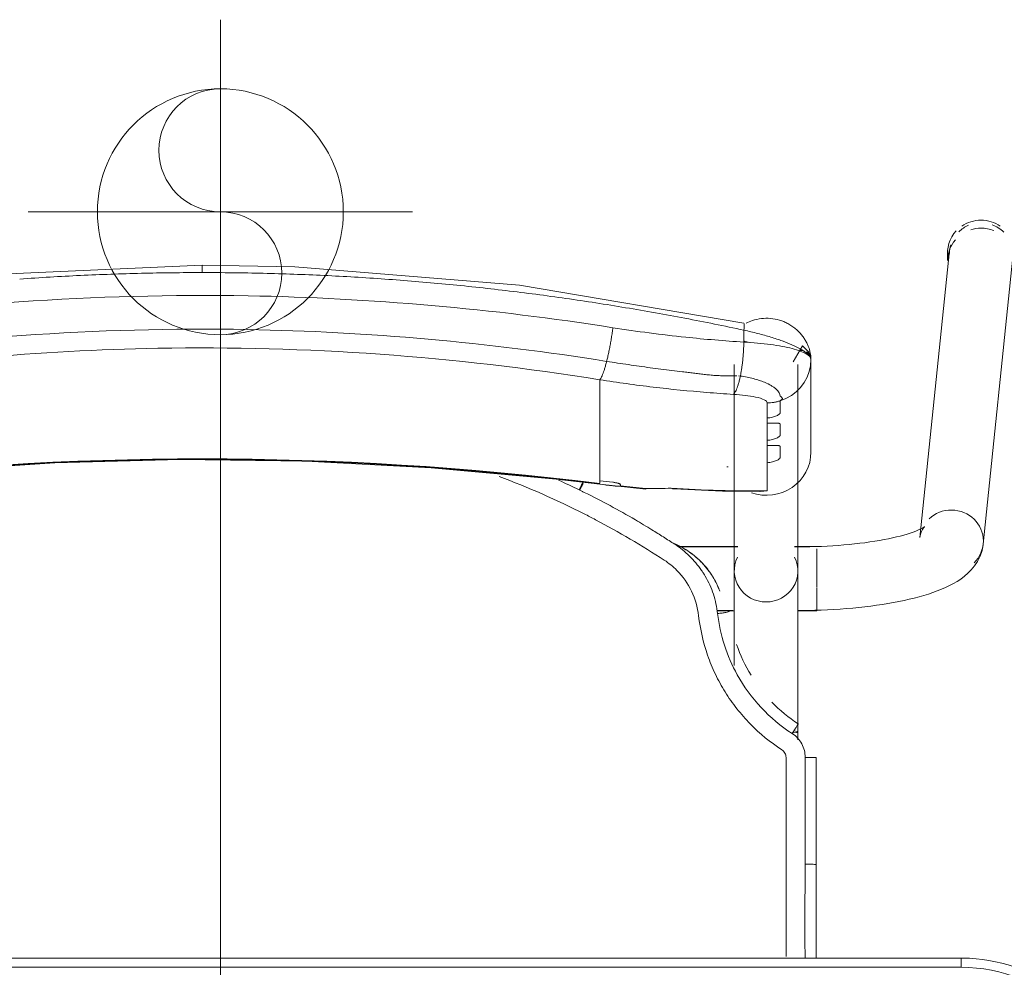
# Model space of a CAD drawing. Header units: metres. Extents: x 3 to 43.5, y -74 to -48.5.
# Tile 44 of 209: x 37.613 to 37.934, y -60.584 to -60.276. Entities that reach past the tile are written whole.
import ezdxf

# ---------------------------------------------------------------- set-up
doc = ezdxf.new("R2010")
doc.units = ezdxf.units.M
doc.layers.add('I-FURN', color=7, linetype='Continuous', lineweight=18)
doc.layers.add('M-MNTG', color=7, linetype='Continuous', lineweight=18)
doc.layers.add('M-MNTG-IDEN', color=1, linetype='Continuous', lineweight=9, true_color=0xff0000)

# ---------------------------------------------------------------- blocks, each defined once
blk = doc.blocks.new('ConjuntoParaAlunoTamanho6 - CJA06_ConjuntoParaAlunoTamanho6-V40-1PAV - FRIGORÍFICA')
at = {"layer": 'I-FURN', "color": 253, "true_color": 0xaaaaaa}
for p, q in [((0.2432124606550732, 0.2952560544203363), (0.2335379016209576, 0.2018170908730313)), ((0.2425404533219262, 0.2945585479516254), (0.2425404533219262, 0.2919703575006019)), ((0.2541278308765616, 0.1996852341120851), (0.2638023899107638, 0.2931241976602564)), ((0.1981000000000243, 0.2296403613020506), (0.1981000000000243, 0.2596939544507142)), ((0.1731500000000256, 0.2581242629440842), (0.1731500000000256, 0.190968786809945)), ((0.1938500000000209, 0.190968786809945), (0.1938500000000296, 0.2581242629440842)), ((0.1294314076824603, 0.243802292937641), (0.1294314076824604, 0.2531737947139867)), ((0.1745693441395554, 0.2544094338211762), (0.1751254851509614, 0.254353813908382)), ((0.1958994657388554, 0.2522107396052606), (0.1968476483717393, 0.2539494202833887)), ((0.1968477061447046, 0.2539495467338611), (0.1975389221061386, 0.2558006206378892)), ((0.1947122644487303, 0.2506185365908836), (0.1958994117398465, 0.2522106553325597)), ((0.1294314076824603, 0.2421389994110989), (0.1294314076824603, 0.243802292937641)), ((0.1294314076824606, 0.2421389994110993), (0.1294314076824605, 0.2365253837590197)), ((0.1838599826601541, 0.2390378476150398), (0.1838599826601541, 0.2407252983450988)), ((0.1294314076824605, 0.2365253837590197), (0.1294314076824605, 0.2348620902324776)), ((0.1294314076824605, 0.2348620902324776), (0.1294314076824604, 0.2292484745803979)), ((0.183859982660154, 0.231760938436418), (0.183859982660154, 0.233448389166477)), ((0.1294314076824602, 0.2275851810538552), (0.1294314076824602, 0.2292484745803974)), ((0.1294314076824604, 0.2275851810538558), (0.1294314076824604, 0.2219715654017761)), ((0.1707621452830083, 0.224786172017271), (0.1711771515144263, 0.2247772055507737)), ((0.1838599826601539, 0.2170112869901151), (0.1838599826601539, 0.2261714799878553)), ((0.1294314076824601, 0.2203082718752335), (0.1294314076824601, 0.2219715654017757)), ((0.1294586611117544, 0.21915246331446), (0.14434194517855, 0.2175731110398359)), ((0.179439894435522, 0.2168937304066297), (0.1817272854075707, 0.2167811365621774)), ((0.1742864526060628, 0.1989367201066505), (0.1547360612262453, 0.1989367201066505)), ((0.1742893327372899, 0.1987867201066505), (0.154942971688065, 0.1987867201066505)), ((0.1938500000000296, 0.1987867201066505), (0.1927106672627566, 0.1987867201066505)), ((0.2000000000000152, 0.1989367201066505), (0.1927135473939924, 0.1989367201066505)), ((0.1938500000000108, 0.1984502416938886), (0.1938500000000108, 0.1987867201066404)), ((0.1938500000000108, 0.1976441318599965), (0.1938500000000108, 0.1984502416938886)), ((0.200000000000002, 0.1937960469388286), (0.2000000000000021, 0.1981376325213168)), ((0.1938500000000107, 0.1916047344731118), (0.1938500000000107, 0.1936664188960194)), ((0.200000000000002, 0.1857279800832), (0.200000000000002, 0.1936447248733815)), ((0.1938500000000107, 0.1858191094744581), (0.1938500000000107, 0.1868796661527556)), ((0.1938500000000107, 0.1837095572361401), (0.1938500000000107, 0.1858191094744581)), ((0.200000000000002, 0.17793672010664), (0.200000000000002, 0.1856002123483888)), ((0.1938500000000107, 0.1780867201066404), (0.1938500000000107, 0.1795051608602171)), ((0.1675711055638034, 0.1780867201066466), (0.1726767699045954, 0.1780867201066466)), ((0.1675962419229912, 0.177936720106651), (0.1732320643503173, 0.177936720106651)), ((0.1937679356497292, 0.177936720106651), (0.2000000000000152, 0.177936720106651)), ((0.1938500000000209, 0.1360373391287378), (0.1938500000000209, 0.138573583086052)), ((0.199825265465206, 0.1302070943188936), (0.199824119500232, 0.09530095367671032)), ((0.1998165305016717, 0.06496651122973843), (0.1998241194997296, 0.09530105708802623)), ((0.2470000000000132, 0.06496651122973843), (-0.2469999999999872, 0.06496651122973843)), ((0.2470000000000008, 0.06496651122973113), (-0.2469999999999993, 0.06496651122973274)), ((0.2470000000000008, 0.06496651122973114), (0.2470000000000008, 0.06196651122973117))]:
    blk.add_line(p, q, dxfattribs=at)
at = {"layer": 'I-FURN', "color": 253, "true_color": 0xaaaaaa, "flags": 128}
for points in [[(0.0001000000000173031, 0.2903998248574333), (-0.07266958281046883, 0.2872143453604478), (-0.1448601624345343, 0.2777017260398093), (-0.1760326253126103, 0.2716064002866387)], [(0.1762326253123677, 0.2716064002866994), (0.1033140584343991, 0.2839819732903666), (0.03017500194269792, 0.2898535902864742), (0.0001000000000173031, 0.2903998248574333)], [(0.1762658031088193, 0.2654018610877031), (0.1762658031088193, 0.2663721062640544), (0.1762658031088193, 0.2673423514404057), (0.1762658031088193, 0.268312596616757), (0.1762658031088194, 0.2692828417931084)], [(0.1980999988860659, 0.2597125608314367), (0.1979173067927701, 0.2609157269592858), (0.1973888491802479, 0.26208319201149), (0.195395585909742, 0.2642028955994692), (0.1922691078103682, 0.2589586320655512)], [(0.19753892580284, 0.2558006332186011), (0.1979587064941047, 0.2577280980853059), (0.1981000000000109, 0.2596939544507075)], [(0.1980999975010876, 0.2597116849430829), (0.1980999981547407, 0.2521977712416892), (0.1980999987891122, 0.2446838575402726)], [(0.1981000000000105, 0.2296403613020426), (0.1981000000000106, 0.2371537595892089), (0.1981000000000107, 0.2446671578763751), (0.1981000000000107, 0.2521805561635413), (0.1981000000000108, 0.2596939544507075)], [(0.1917187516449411, 0.2479946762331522), (0.1933094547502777, 0.2492039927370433), (0.1947121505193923, 0.2506184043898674)], [(0.1881002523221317, 0.246282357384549), (0.1899707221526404, 0.2470146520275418), (0.1917187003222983, 0.247994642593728)], [(0.1838599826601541, 0.2407252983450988), (0.1838599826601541, 0.241946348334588), (0.1838599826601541, 0.2431673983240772), (0.1838599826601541, 0.2443884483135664), (0.1838599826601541, 0.2456094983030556)], [(0.1881000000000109, 0.2462822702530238), (0.1881000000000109, 0.2453180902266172), (0.1881000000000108, 0.2443539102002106), (0.1881000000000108, 0.243389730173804), (0.1881000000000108, 0.2424255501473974)], [(0.183859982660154, 0.233448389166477), (0.183859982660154, 0.2348457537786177), (0.183859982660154, 0.2362431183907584), (0.1838599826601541, 0.2376404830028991), (0.1838599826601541, 0.2390378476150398)], [(0.1881000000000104, 0.2386831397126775), (0.1881000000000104, 0.237799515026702), (0.1881000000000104, 0.2369158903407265), (0.1881000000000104, 0.236032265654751), (0.1881000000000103, 0.2351486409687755)], [(0.1838599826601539, 0.2261714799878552), (0.183859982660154, 0.2275688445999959), (0.183859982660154, 0.2289662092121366), (0.183859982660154, 0.2303635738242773), (0.183859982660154, 0.231760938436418)], [(0.1881000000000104, 0.2314062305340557), (0.1881000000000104, 0.2305226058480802), (0.1881000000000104, 0.2296389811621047), (0.1881000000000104, 0.2287553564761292), (0.1881000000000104, 0.2278717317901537)], [(-0.1292586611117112, 0.2191524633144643), (-0.08865069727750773, 0.2234198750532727), (-0.04790057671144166, 0.2260954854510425), (-0.007073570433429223, 0.2271749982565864), (0.03376492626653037, 0.226656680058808), (0.07454949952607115, 0.2245413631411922), (0.1152148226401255, 0.220832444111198), (0.1294586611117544, 0.21915246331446)], [(0.1294314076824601, 0.2193726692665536), (0.1294314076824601, 0.2196065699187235), (0.1294314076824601, 0.2198404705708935), (0.1294314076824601, 0.2200743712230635), (0.1294314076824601, 0.2203082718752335)], [(0.1361000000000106, 0.2190117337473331), (0.1361000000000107, 0.2189337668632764), (0.1361000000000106, 0.2188557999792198), (0.1361000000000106, 0.2187778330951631), (0.1361000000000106, 0.2186998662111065)], [(0.1535056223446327, 0.2176050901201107), (0.169279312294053, 0.2168976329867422), (0.181309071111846, 0.2167731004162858)], [(0.1817272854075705, 0.2167811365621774), (0.1827926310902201, 0.2168569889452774), (0.1838599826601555, 0.217011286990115)], [(0.2350704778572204, 0.2053619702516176), (0.2350077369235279, 0.2053133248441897), (0.2348200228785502, 0.2051835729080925), (0.2345106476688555, 0.2049931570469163), (0.2340848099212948, 0.20475802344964), (0.2335484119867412, 0.2044905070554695), (0.2329074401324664, 0.2042001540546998), (0.2321676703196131, 0.2038943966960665), (0.2313345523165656, 0.2035790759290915), (0.2304131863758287, 0.2032588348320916), (0.2294083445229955, 0.2029374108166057), (0.2283245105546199, 0.2026178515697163), (0.2271659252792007, 0.2023026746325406), (0.2259366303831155, 0.2019939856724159), (0.2246405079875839, 0.2016935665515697), (0.2232813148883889, 0.2014029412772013), (0.2218627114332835, 0.201123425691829), (0.2203882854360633, 0.2008561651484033), (0.2188615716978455, 0.2006021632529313), (0.2172860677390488, 0.200362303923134), (0.2156652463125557, 0.2001373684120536), (0.2140025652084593, 0.1999280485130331), (0.2123014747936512, 0.1997349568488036), (0.2105654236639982, 0.1995586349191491), (0.2087978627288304, 0.1993995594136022), (0.2070022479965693, 0.199258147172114), (0.2051820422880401, 0.1991347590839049), (0.2033407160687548, 0.1990297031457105), (0.2014817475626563, 0.1989432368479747), (0.1996086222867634, 0.1988755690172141), (0.1977248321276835, 0.1988268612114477), (0.1958338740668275, 0.1987972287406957), (0.1939392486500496, 0.1987867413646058), (0.1938500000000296, 0.1987867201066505)], [(0.233537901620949, 0.2018170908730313), (0.2337286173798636, 0.2028696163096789), (0.2340307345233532, 0.203761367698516), (0.2343720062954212, 0.2044473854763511), (0.2346851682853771, 0.2049236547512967), (0.2349211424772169, 0.2052118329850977), (0.2350504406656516, 0.2053439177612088), (0.2350704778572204, 0.2053619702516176)], [(0.2541278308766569, 0.1996852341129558), (0.2537524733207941, 0.1976222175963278), (0.2531060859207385, 0.1957226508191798), (0.2522614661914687, 0.1940331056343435), (0.2512866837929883, 0.1925592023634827), (0.2502318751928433, 0.1912808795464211), (0.2491278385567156, 0.1901677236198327), (0.2479903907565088, 0.1891887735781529), (0.2468256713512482, 0.1883170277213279), (0.2456343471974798, 0.1875306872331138), (0.2444143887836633, 0.1868128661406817), (0.2431627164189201, 0.1861507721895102), (0.2418761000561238, 0.1855348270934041), (0.2405516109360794, 0.184957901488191), (0.2391868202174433, 0.1844147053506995), (0.2377798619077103, 0.1839013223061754), (0.2363294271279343, 0.183414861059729), (0.2348347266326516, 0.1829531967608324), (0.2332954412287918, 0.1825147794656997), (0.2317116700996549, 0.1820984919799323), (0.2300838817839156, 0.1817035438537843), (0.2284128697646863, 0.1813293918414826), (0.2266997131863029, 0.1809756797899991), (0.2249457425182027, 0.180642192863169), (0.2231525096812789, 0.180328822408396), (0.2213217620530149, 0.1800355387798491), (0.2194554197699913, 0.1797623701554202), (0.217555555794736, 0.1795093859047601), (0.215624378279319, 0.1792766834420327), (0.2136642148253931, 0.1790643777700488), (0.2116774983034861, 0.1788725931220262), (0.2096667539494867, 0.1787014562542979), (0.2076345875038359, 0.1785510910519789), (0.2055836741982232, 0.178421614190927), (0.2035167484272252, 0.1783131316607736), (0.2014365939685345, 0.178225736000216), (0.1993460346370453, 0.1781595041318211), (0.1972479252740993, 0.1781144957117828), (0.1951451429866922, 0.1780907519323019), (0.1938500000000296, 0.1780867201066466)], [(0.1731500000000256, 0.1601508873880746), (0.1731500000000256, 0.1620004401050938), (0.1731500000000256, 0.1638180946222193), (0.1731500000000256, 0.1656009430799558), (0.1731500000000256, 0.1673461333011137), (0.1731500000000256, 0.1690508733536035), (0.1731500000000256, 0.170712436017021), (0.1731500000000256, 0.1723281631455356), (0.1731500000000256, 0.1738954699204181), (0.1731500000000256, 0.1754118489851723), (0.1731500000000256, 0.1768748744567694), (0.1731500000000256, 0.1782822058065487), (0.1731500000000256, 0.1796315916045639), (0.1731500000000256, 0.1809208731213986), (0.1731500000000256, 0.1821479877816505), (0.1731500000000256, 0.1833109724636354), (0.1731500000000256, 0.1844079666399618), (0.1731500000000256, 0.185437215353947), (0.1731500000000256, 0.1863970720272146), (0.1731500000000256, 0.1872860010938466), (0.1731500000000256, 0.1881025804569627), (0.1731500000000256, 0.1888455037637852), (0.1731500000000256, 0.1895135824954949), (0.1731500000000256, 0.1901057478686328), (0.1731500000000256, 0.1906210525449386), (0.1731500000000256, 0.190968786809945)], [(0.1938500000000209, 0.190968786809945), (0.1938500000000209, 0.1905139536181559), (0.1938500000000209, 0.1899816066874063), (0.1938500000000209, 0.1893725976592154), (0.1938500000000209, 0.1886879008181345), (0.1938500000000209, 0.1879286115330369), (0.1938500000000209, 0.1870959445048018), (0.1938500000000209, 0.1861912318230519), (0.1938500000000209, 0.1852159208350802), (0.1938500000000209, 0.1841715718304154), (0.1938500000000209, 0.1830598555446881), (0.1938500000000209, 0.1818825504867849), (0.1938500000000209, 0.1806415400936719), (0.1938500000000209, 0.1793388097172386), (0.1938500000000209, 0.177976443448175), (0.1938500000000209, 0.1765566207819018), (0.1938500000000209, 0.1750816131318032), (0.1938500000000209, 0.1735537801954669), (0.1938500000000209, 0.1719755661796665), (0.1938500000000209, 0.1703494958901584), (0.1938500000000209, 0.1686781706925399), (0.1938500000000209, 0.1669642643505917), (0.1938500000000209, 0.1652105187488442), (0.1938500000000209, 0.163419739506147), (0.1938500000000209, 0.1615947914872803), (0.1938500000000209, 0.1597385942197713), (0.1938500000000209, 0.1578541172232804), (0.1938500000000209, 0.155944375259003), (0.1938500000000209, 0.1540124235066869), (0.1938500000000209, 0.1520613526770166), (0.1938500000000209, 0.1500942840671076), (0.1938500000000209, 0.1481143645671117), (0.1938500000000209, 0.1461247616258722), (0.1938500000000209, 0.1441286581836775), (0.1938500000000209, 0.1421292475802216), (0.1938500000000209, 0.1401297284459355), (0.1938500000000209, 0.138573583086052)], [(0.168410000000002, 0.1843247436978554), (0.168410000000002, 0.184339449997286), (0.168410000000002, 0.1843541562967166), (0.168410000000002, 0.1843688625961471), (0.168410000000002, 0.1843835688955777)], [(0.1962270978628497, 0.1302521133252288), (0.19622673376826, 0.126394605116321), (0.1962264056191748, 0.1225375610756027), (0.1962261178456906, 0.1186811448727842), (0.1962258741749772, 0.1148255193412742), (0.1962256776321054, 0.1109708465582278), (0.1962255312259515, 0.1071172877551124), (0.196225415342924, 0.1032650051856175), (0.1962252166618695, 0.0994141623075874), (0.1962252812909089, 0.09556492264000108)], [(0.2662049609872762, 0.0613645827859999), (0.2642142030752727, 0.06209306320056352), (0.2621959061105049, 0.06274135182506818), (0.2601532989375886, 0.06330841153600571), (0.2580896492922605, 0.0637933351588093), (0.256008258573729, 0.06419534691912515), (0.2539124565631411, 0.06451380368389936), (0.2518055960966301, 0.06474819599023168), (0.2496910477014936, 0.06489814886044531), (0.2475721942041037, 0.06496342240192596), (0.2470000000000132, 0.06496651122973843)], [(0.2469999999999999, 0.0619665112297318), (0.1234999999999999, 0.0619665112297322), (-1.453485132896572e-16, 0.06196651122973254), (-0.1235000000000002, 0.06196651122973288), (-0.2470000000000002, 0.06196651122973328)], [(-0.2469999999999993, 0.06196651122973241), (-0.1234999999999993, 0.0619665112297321), (7.44471151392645e-16, 0.06196651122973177), (0.1235000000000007, 0.06196651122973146), (0.2470000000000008, 0.06196651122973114)]]:
    blk.add_lwpolyline(points, dxfattribs=at)
at = {"layer": 'I-FURN', "color": 253, "true_color": 0xaaaaaa}
for centre, radius, start, end in [((0.2469999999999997, 0.01196651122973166), 0.05000000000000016, 359.9999999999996, 89.9999999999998), ((0.2470000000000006, 0.01196651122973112), 0.05000000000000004, 1.399444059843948e-13, 90.00000000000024)]:
    blk.add_arc(centre, radius, start, end, dxfattribs=at)
for centre, major_axis, ratio, start_param, end_param in [((0.2534214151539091, 0.2945585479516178), (0.01088096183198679, 0), 0.9659258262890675, 1.570796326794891, 2.182165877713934), ((0.2534214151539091, 0.2945585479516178), (-0.01088096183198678, 5.623562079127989e-17), 0.9659258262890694, 4.098127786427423, 4.71238898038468), ((0.2534214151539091, 0.2945585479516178), (0.01088096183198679, 0), 0.9659258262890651, 2.404321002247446, 3.312013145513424), ((0.253507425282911, 0.2941901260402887), (-0.01029496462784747, 0.001065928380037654), 0.9671584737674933, 5.223080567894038, 5.597592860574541), ((0.2534214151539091, 0.2919703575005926), (-0.01088096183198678, 5.623562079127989e-17), 0.9659258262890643, 4.71238898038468, 5.025561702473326), ((0.2534214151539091, 0.2919703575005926), (0.01088096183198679, 0), 0.9659258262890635, 1.176355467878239, 1.570796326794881), ((0.253507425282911, 0.2941901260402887), (-0.01029496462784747, 0.001065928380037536), 0.9671584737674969, 4.026796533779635, 4.467460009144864), ((0.2534214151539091, 0.2919703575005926), (0.01088096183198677, 0), 0.965925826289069, 2.446266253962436, 3.141592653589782), ((0.253507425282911, 0.2941901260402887), (-0.01029496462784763, 0.001065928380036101), 0.9671584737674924, 6.102342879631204, 6.38299102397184), ((9.999999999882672e-05, -0.7715866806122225), (1.021100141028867, 0), 0.9781476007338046, 1.44377104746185, 1.697821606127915), ((9.999999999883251e-05, -0.7711708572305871), (1.0208981, 0), 0.9781476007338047, 1.443771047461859, 1.697821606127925), ((0.1837000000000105, 0.2296403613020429), (0.01439999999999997, 0), 0.9781476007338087, 4.362104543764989, 6.28318530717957), ((0.1794715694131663, 0.6035636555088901), (0.3949999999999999, 0), 0.9781476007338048, 4.585363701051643, 4.595995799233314), ((0.1794715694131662, 0.6022122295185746), (0.3947979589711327, 0), 0.9781476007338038, 4.585363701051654, 4.595935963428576), ((0.1794715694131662, 0.6026280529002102), (0.3949999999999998, 0), 0.9781476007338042, 4.602237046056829, 4.623286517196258), ((0.1794715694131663, 0.6033557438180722), (0.3949999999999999, 0), 0.9781476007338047, 4.644485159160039, 4.723499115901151), ((0.1452124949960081, 0.227535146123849), (0.0008705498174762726, 0.009962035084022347), 0.01850094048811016, 2.932960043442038, 3.325659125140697), ((0.2438328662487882, 0.2007511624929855), (-0.01029496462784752, 0.001065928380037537), 0.9671584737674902, 4.812194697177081, 5.597592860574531), ((0.2438328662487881, 0.2007511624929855), (-0.01029496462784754, 0.001065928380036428), 0.967158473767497, 3.241398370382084, 4.812194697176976), ((0.2438328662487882, 0.2007511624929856), (-0.01029496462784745, 0.001065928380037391), 0.9671584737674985, 2.456000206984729, 3.241398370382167), ((0.1835000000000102, 0.1909687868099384), (0.01035, 0), 0.9781476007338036, 2.686586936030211, 4.712388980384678), ((0.1835000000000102, 0.1909687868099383), (0.01035000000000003, 0), 0.9781476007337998, 4.712388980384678, 6.738191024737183), ((0.1835000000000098, 0.1385735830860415), (0.01034999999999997, 0), 0.06975647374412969, 5.759586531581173, 6.776353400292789)]:
    blk.add_ellipse(centre, major_axis=major_axis, ratio=ratio, start_param=start_param, end_param=end_param, dxfattribs=at)
for points in [[(0.0001000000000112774, 0.2903571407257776), (0.0001000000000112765, 0.2902912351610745), (0.0001000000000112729, 0.2900051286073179), (0.0001000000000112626, 0.2891558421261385), (0.0001000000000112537, 0.2884139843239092), (0.0001000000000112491, 0.2880248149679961)], [(-0.03952650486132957, 0.2870815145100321), (-0.04612297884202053, 0.2867677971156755), (-0.05271335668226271, 0.2863761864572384), (-0.05929442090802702, 0.2859072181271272)], [(-0.01972185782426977, 0.2877884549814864), (-0.02632733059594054, 0.2876310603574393), (-0.03292992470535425, 0.2873952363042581), (-0.03952642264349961, 0.2870815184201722)], [(0.0001000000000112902, 0.2880248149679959), (-0.006508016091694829, 0.288024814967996), (-0.01311637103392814, 0.2879458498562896), (-0.01972184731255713, 0.2877884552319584)], [(0.01992242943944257, 0.287788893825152), (0.01331661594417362, 0.287946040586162), (0.006708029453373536, 0.2880248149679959), (0.0001000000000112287, 0.288024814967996)], [(0.03972822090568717, 0.287082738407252), (0.03313130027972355, 0.2873962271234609), (0.026528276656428, 0.2876317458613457), (0.01992248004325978, 0.2877888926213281)], [(0.05949739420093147, 0.285908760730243), (0.05291607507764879, 0.2863777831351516), (0.04632532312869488, 0.2867692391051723), (0.03972846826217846, 0.2870827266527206)], [(0.07920996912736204, 0.284269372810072), (0.07265096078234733, 0.2848931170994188), (0.06607919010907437, 0.2854396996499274), (0.05949798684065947, 0.2859087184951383)], [(0.09884629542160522, 0.2821678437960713), (0.09231561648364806, 0.2829446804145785), (0.08576917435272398, 0.2836456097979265), (0.07920996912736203, 0.284269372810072)], [(0.1183880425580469, 0.2796108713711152), (0.1118923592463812, 0.2805381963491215), (0.1053779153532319, 0.2813908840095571), (0.0988477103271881, 0.2821676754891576)], [(0.1378172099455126, 0.276606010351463), (0.1313620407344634, 0.2776813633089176), (0.1248851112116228, 0.2786833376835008), (0.1183894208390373, 0.2796106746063)], [(0.1571157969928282, 0.2731608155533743), (0.1507070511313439, 0.2743816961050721), (0.1442735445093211, 0.2755304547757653), (0.1378182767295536, 0.2766058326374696)], [(0.1762658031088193, 0.2692828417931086), (0.1699094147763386, 0.2706467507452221), (0.1635252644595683, 0.2719397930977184), (0.1571163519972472, 0.2731607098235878)], [(0.1316375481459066, 0.2591403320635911), (0.1317514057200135, 0.2595920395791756), (0.1319774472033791, 0.2605307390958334), (0.1323069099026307, 0.2620269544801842), (0.1326223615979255, 0.2635911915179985), (0.1329198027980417, 0.2652023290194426), (0.1331950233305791, 0.2668394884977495), (0.1334445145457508, 0.2684805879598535), (0.1335915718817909, 0.2695629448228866), (0.1336597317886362, 0.2700975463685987)], [(0.1762658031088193, 0.2692828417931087), (0.1763289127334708, 0.2696584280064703), (0.1764189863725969, 0.2703746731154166), (0.1764353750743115, 0.2712021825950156), (0.1763587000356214, 0.2714863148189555), (0.1763029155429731, 0.2715564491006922)], [(0.175125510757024, 0.254353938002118), (0.1751984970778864, 0.2547076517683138), (0.175339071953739, 0.2554367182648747), (0.1755320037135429, 0.2565866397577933), (0.1757052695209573, 0.2577841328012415), (0.175857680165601, 0.259019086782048), (0.1759880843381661, 0.2602816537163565), (0.176095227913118, 0.2615619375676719), (0.1761782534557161, 0.2628495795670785), (0.176236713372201, 0.2641342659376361), (0.1762589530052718, 0.2649819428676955), (0.1762658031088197, 0.2654018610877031)], [(0.1981000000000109, 0.2596939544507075), (0.1981000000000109, 0.2603482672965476), (0.1970264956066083, 0.2616503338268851), (0.1923900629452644, 0.2633751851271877), (0.1852348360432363, 0.264697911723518), (0.1793352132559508, 0.265233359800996), (0.1762658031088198, 0.265401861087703)], [(0.1781109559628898, 0.2652801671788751), (0.1775085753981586, 0.2654472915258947), (0.1768999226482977, 0.2656099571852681), (0.1762885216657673, 0.2657672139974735)], [(0.1294314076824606, 0.2531737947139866), (0.1295198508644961, 0.253273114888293), (0.1297044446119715, 0.2535308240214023), (0.1300007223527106, 0.2540876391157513), (0.1303127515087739, 0.2548081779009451), (0.1306367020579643, 0.2556847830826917), (0.1309683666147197, 0.2567044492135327), (0.131303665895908, 0.2578553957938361), (0.1315267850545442, 0.2587009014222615), (0.1316375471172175, 0.2591403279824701)], [(0.1728535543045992, 0.2483980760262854), (0.1729696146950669, 0.2485030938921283), (0.1732027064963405, 0.2487702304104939), (0.1735510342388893, 0.2493354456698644), (0.1738939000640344, 0.250058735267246), (0.174227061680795, 0.2509327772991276), (0.1745466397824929, 0.2519451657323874), (0.1748487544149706, 0.2530845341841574), (0.1750359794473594, 0.2539200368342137), (0.1751255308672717, 0.2543540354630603)], [(0.1838599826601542, 0.2456094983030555), (0.1842192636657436, 0.2456134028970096), (0.1849375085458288, 0.2456477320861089), (0.1860079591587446, 0.2457777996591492), (0.1870655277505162, 0.2459854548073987), (0.1877580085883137, 0.2461749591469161), (0.1881001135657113, 0.246282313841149)], [(0.124341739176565, 0.2095039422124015), (0.1152901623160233, 0.2140849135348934), (0.1060704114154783, 0.2181435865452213), (0.09665883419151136, 0.2216798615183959)], [(0.1159427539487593, 0.220500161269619), (0.1182084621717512, 0.2194714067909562), (0.1204604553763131, 0.2184124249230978), (0.1226981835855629, 0.2173235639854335)], [(0.1226981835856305, 0.2173235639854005), (0.1229127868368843, 0.2177608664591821), (0.1233583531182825, 0.2186550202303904), (0.1237690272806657, 0.2194524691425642), (0.1239499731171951, 0.2197966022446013)], [(0.1233396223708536, 0.218131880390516), (0.1231915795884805, 0.2178324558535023), (0.1230392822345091, 0.2175283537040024), (0.1228883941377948, 0.2172307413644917)], [(0.1239464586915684, 0.2193573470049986), (0.1237666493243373, 0.2189779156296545), (0.1235632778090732, 0.2185567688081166), (0.1233517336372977, 0.2181258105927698)], [(0.1336000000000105, 0.2198095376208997), (0.1337709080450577, 0.2197895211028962), (0.1341016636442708, 0.2197447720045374), (0.1345570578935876, 0.2196652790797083), (0.1349943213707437, 0.2195675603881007), (0.1353772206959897, 0.2194610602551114), (0.1356877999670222, 0.2193475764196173), (0.1359253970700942, 0.219230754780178), (0.1360624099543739, 0.2191208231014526), (0.1360974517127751, 0.2190478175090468), (0.1361000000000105, 0.2190117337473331)], [(0.1361000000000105, 0.2186998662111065), (0.136100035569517, 0.2186828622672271), (0.1360918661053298, 0.2186492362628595), (0.1360665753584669, 0.2186169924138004), (0.1360494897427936, 0.2186013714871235)], [(0.1443226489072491, 0.217792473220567), (0.145762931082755, 0.2177625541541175), (0.1486002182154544, 0.2177478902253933), (0.1513336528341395, 0.2178205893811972), (0.15267016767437, 0.2178778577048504)], [(0.1526701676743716, 0.2178778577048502), (0.1531962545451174, 0.2175770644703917), (0.1536937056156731, 0.2175210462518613), (0.1541742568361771, 0.2177192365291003)], [(0.1243563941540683, 0.2165087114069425), (0.124080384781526, 0.2166453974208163), (0.1235279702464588, 0.2169178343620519), (0.122974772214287, 0.2171883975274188), (0.1226979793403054, 0.2173232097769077)], [(0.1409843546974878, 0.2075760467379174), (0.1382577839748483, 0.2091620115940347), (0.1327588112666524, 0.2122360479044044), (0.127170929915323, 0.2151169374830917), (0.1243563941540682, 0.2165087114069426)], [(0.127982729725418, 0.2076229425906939), (0.1273791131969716, 0.2079405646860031), (0.1261687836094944, 0.2085716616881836), (0.1249518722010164, 0.2091945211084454), (0.1243417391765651, 0.2095039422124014)], [(0.1503955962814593, 0.1944471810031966), (0.1467277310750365, 0.1968417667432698), (0.139345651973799, 0.2014179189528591), (0.1318066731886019, 0.205611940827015), (0.1279827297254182, 0.2076229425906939)], [(0.1463509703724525, 0.2043213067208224), (0.1454617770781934, 0.2048741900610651), (0.1436780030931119, 0.205969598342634), (0.1418838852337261, 0.2070440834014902), (0.1409843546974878, 0.207576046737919)], [(0.1537794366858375, 0.1996302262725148), (0.152557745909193, 0.2004277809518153), (0.1501008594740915, 0.2020049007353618), (0.1476209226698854, 0.2035451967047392), (0.1463764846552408, 0.2043055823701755)], [(0.1586329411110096, 0.1970969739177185), (0.1570319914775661, 0.1982151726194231), (0.1553072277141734, 0.199155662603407), (0.153501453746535, 0.1998979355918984)], [(0.1537415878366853, 0.1997177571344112), (0.1547233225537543, 0.1993071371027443), (0.1557480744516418, 0.1988086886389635), (0.1568013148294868, 0.1981978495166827)], [(0.1624994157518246, 0.1911047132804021), (0.1613359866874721, 0.192802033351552), (0.1586948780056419, 0.1959437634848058), (0.1554966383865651, 0.1985081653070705), (0.1537794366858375, 0.1996302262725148)], [(0.1544771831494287, 0.1911188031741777), (0.1538595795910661, 0.1917419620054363), (0.1525591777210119, 0.1929224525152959), (0.1511359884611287, 0.193963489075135), (0.1503955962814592, 0.1944471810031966)], [(0.1615632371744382, 0.1763592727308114), (0.1612423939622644, 0.179146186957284), (0.1596820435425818, 0.1845386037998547), (0.1564514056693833, 0.1891220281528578), (0.1544771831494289, 0.1911188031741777)], [(0.1637112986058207, 0.1892355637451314), (0.163521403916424, 0.1895535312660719), (0.1631293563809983, 0.1901833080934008), (0.1627133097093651, 0.1907999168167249), (0.1624994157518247, 0.191104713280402)], [(0.1677424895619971, 0.1770639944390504), (0.1674964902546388, 0.1792013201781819), (0.1665590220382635, 0.1834307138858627), (0.164789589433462, 0.1873763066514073), (0.1637112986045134, 0.1892355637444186)], [(0.1650109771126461, 0.1907575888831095), (0.1653668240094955, 0.1902631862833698), (0.1660439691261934, 0.1892504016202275), (0.1669511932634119, 0.1876675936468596), (0.1677473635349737, 0.1860264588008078), (0.16820222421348, 0.1848969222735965), (0.1684100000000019, 0.1843247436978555)], [(0.1714634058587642, 0.1778021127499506), (0.1714682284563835, 0.1777616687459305), (0.1712817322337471, 0.177658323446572), (0.1704566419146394, 0.1774597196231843), (0.1692131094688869, 0.1772481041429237), (0.1682328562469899, 0.1771200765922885), (0.1677424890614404, 0.1770642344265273)], [(0.178597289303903, 0.1570264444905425), (0.1766742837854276, 0.1601806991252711), (0.1751000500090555, 0.163548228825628), (0.1739019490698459, 0.1670403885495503)], [(0.1939136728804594, 0.1411945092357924), (0.1908365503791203, 0.143207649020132), (0.1879501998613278, 0.1455989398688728), (0.1853711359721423, 0.1482650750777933)], [(0.1919863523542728, 0.1380495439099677), (0.1922544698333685, 0.1384598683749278), (0.1927841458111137, 0.1392806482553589), (0.1934388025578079, 0.1403259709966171), (0.1938540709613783, 0.1410265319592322), (0.1939293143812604, 0.1411928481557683), (0.1939136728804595, 0.1411945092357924)], [(0.1962270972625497, 0.1302521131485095), (0.1962244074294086, 0.1310361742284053), (0.196036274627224, 0.1325521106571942), (0.1951915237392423, 0.1347279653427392), (0.1938272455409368, 0.1366302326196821), (0.1926490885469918, 0.137618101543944), (0.1919863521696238, 0.1380501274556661)], [(0.1900014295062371, 0.1302474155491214), (0.1900004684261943, 0.1305019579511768), (0.1899391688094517, 0.1309935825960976), (0.1896635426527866, 0.1316979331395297), (0.189220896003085, 0.132311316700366), (0.1888417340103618, 0.132628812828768), (0.1886288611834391, 0.1327672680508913)], [(0.1900013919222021, 0.09555402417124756), (0.190001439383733, 0.09868370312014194), (0.1900013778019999, 0.1048192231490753), (0.1900014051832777, 0.1131431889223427), (0.1900014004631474, 0.1217255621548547), (0.1900014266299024, 0.1274031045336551), (0.190001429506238, 0.1302474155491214)], [(0.1998210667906, 0.1302049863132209), (0.1998445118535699, 0.1302108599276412), (0.1996945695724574, 0.130222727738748), (0.1989137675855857, 0.1302381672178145), (0.1976969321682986, 0.1302488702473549), (0.1967197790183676, 0.1302517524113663), (0.1962270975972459, 0.1302520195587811)], [(0.1998187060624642, 0.1302043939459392), (0.1998185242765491, 0.1272925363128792), (0.1998182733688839, 0.1243806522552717), (0.1998180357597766, 0.1214692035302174)], [(0.1998198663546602, 0.09528842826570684), (0.1998196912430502, 0.1010983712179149), (0.1998194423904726, 0.1127324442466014), (0.199820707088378, 0.1243808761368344), (0.1998210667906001, 0.1302049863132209)], [(0.1998174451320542, 0.1127339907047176), (0.199817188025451, 0.1069128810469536), (0.1998173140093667, 0.1010953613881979), (0.1998174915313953, 0.09528493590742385)], [(0.1962252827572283, 0.0955648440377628), (0.1966195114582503, 0.0955637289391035), (0.197011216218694, 0.09555819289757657), (0.1973810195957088, 0.09554851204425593)], [(0.1973810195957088, 0.09554851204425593), (0.1977508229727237, 0.09553883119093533), (0.1980987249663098, 0.095525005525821), (0.1984075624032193, 0.09550772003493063)], [(0.1998241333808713, 0.09530095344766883), (0.1998241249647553, 0.0952967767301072), (0.1998227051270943, 0.09529260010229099), (0.1998198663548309, 0.09528842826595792)], [(0.1998200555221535, 0.06496652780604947), (0.1998200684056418, 0.07507383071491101), (0.1998199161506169, 0.08518111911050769), (0.199819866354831, 0.09528842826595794)], [(0.1998176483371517, 0.0753381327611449), (0.1998176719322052, 0.07188093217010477), (0.1998176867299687, 0.06842373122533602), (0.199817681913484, 0.06496652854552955)]]:
    blk.add_open_spline(points, degree=3, dxfattribs=at)
for points, knots in [([(-0.1334597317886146, 0.2700975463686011), (-0.0847039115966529, 0.2777950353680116), (0.005190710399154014, 0.2841531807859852), (0.09465608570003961, 0.2762553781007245), (0.1336597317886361, 0.2700975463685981)], [-1, -1, -1, -1, -0.4444444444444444, 0, 0, 0, 0]), ([(0.1769859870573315, 0.2715293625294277), (0.1776537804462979, 0.271873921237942), (0.1792654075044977, 0.2725544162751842), (0.1819571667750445, 0.2731539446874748), (0.1849590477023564, 0.2732031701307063), (0.1874098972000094, 0.2727407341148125), (0.1890477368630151, 0.2721641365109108), (0.1899555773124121, 0.271763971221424), (0.1906190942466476, 0.2714305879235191), (0.1912702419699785, 0.2710585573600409), (0.1921219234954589, 0.2705073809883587), (0.1931349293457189, 0.2697297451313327), (0.1942280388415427, 0.268695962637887), (0.1951608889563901, 0.2676305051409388), (0.1959446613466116, 0.2665608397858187), (0.1966003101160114, 0.2654700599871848), (0.1971213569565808, 0.2643906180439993), (0.1975150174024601, 0.2633435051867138), (0.1977954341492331, 0.2623445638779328), (0.198029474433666, 0.2611409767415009), (0.1980915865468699, 0.2603357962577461), (0.1980988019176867, 0.2598562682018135)], [0.3275759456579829, 0.3275759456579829, 0.3275759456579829, 0.3275759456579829, 0.375, 0.4375, 0.5, 0.5625, 0.59375, 0.609375, 0.625, 0.640625, 0.65625, 0.6875, 0.71875, 0.75, 0.78125, 0.8125, 0.84375, 0.875, 0.90625, 0.9375, 0.9942480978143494, 0.9942480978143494, 0.9942480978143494, 0.9942480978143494]), ([(-0.1314375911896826, 0.2591405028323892), (-0.0834284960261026, 0.2668293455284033), (0.005115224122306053, 0.2731845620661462), (0.09323131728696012, 0.2652914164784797), (0.1316375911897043, 0.2591405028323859)], [-1, -1, -1, -1, -0.4444444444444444, 0, 0, 0, 0]), ([(0.1336597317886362, 0.2700975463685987), (0.1415528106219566, 0.2688514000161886), (0.155777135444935, 0.2669874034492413), (0.1699719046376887, 0.2657985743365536), (0.1762658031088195, 0.2654018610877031)], [-1, -1, -1, -1, -0.4444444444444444, 0, 0, 0, 0]), ([(0.1762658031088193, 0.2692828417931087), (0.1778018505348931, 0.2689533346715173), (0.1808409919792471, 0.2682343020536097), (0.1851045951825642, 0.267035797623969), (0.1888538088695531, 0.2657760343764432), (0.1930172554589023, 0.2641128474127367), (0.1970774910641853, 0.2618686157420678), (0.198099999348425, 0.260342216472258), (0.1980999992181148, 0.2597116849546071)], [0, 0, 0, 0, 0.125, 0.25, 0.375, 0.5, 0.75, 1, 1, 1, 1]), ([(0.1294314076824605, 0.2531737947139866), (0.08224027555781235, 0.260753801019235), (-0.00483574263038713, 0.2670240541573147), (-0.0914775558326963, 0.2592379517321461), (-0.1292314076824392, 0.2531737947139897)], [-1, -1, -1, -1, -0.4444444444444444, 0, 0, 0, 0]), ([(0.1958851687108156, 0.2625658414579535), (0.1956481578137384, 0.2626327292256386), (0.1951721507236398, 0.2627089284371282), (0.1947024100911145, 0.2626715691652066), (0.1944798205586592, 0.2626293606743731)], [0.3140408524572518, 0.3140408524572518, 0.3140408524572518, 0.3140408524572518, 0.375, 0.4333513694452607, 0.4333513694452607, 0.4333513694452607, 0.4333513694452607]), ([(0.1980921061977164, 0.2599176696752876), (0.1980578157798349, 0.2603706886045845), (0.1978299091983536, 0.2610647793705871), (0.1972346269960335, 0.2618287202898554), (0.1968233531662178, 0.2621375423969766), (0.1966025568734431, 0.2622644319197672)], [0.01640276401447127, 0.01640276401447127, 0.01640276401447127, 0.01640276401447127, 0.125, 0.1875, 0.25, 0.25, 0.25, 0.25]), ([(0.1316375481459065, 0.2591403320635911), (0.1339949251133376, 0.2587682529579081), (0.1387087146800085, 0.2580511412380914), (0.145774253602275, 0.2570563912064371), (0.1516557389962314, 0.2562947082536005), (0.1557684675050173, 0.2557982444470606), (0.1581167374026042, 0.2555225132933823), (0.1598777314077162, 0.2553247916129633), (0.1616345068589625, 0.2551123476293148), (0.163388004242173, 0.2548905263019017), (0.1651435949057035, 0.2546919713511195), (0.1669065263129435, 0.2545489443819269), (0.1686772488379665, 0.254466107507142), (0.1710430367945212, 0.2544048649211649), (0.1728237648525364, 0.2544237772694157), (0.1740129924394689, 0.2544652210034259)], [0, 0, 0, 0, 0.1666666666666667, 0.3333333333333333, 0.5, 0.5833333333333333, 0.625, 0.6666666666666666, 0.7083333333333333, 0.75, 0.7916666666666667, 0.8333333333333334, 0.875, 0.9166666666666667, 1, 1, 1, 1]), ([(0.1294314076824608, 0.2531737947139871), (0.1352201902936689, 0.2522542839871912), (0.1468102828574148, 0.250642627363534), (0.1612933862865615, 0.2491934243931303), (0.1699656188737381, 0.248576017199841), (0.1728535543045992, 0.2483980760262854)], [0, 0, 0, 0, 0.4, 0.8, 1, 1, 1, 1]), ([(0.175125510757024, 0.254353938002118), (0.176610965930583, 0.2541414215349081), (0.1794849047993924, 0.2535802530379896), (0.1828421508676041, 0.2524625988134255), (0.1848968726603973, 0.2514475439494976), (0.1860769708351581, 0.2506942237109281), (0.1875352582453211, 0.2495319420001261), (0.1881197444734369, 0.2485382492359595), (0.1880995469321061, 0.2477843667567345)], [0, 0, 0, 0, 0.2, 0.4, 0.55, 0.625, 0.7, 1, 1, 1, 1]), ([(0.1728535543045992, 0.2483980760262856), (0.1755507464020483, 0.2482318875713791), (0.1796609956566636, 0.2477478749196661), (0.1831662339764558, 0.2466767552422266), (0.1838599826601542, 0.2459684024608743), (0.1838599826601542, 0.2456094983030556)], [0, 0, 0, 0, 0.4444444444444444, 0.7222222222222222, 1, 1, 1, 1]), ([(0.1880995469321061, 0.2477843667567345), (0.1882111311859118, 0.2477232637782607), (0.1883579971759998, 0.2476272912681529), (0.1884924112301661, 0.2475082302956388), (0.1885590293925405, 0.2474384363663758), (0.1886026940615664, 0.2473847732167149), (0.1886449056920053, 0.2473317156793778), (0.1887018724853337, 0.2472627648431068), (0.1887642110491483, 0.247175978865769), (0.1887960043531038, 0.2470814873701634), (0.1887919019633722, 0.2469975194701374), (0.1887699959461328, 0.2469290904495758), (0.1887312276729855, 0.2468562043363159), (0.188663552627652, 0.246755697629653), (0.1884990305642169, 0.2465703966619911), (0.1882804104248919, 0.2463989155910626), (0.1881002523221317, 0.246282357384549)], [0, 0, 0, 0, 0.1666666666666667, 0.25, 0.2916666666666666, 0.3333333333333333, 0.375, 0.4166666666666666, 0.5, 0.5833333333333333, 0.625, 0.6666666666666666, 0.7083333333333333, 0.75, 0.8333333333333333, 1, 1, 1, 1]), ([(0.1881000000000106, 0.2424255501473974), (0.1880963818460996, 0.2423607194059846), (0.188040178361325, 0.2422189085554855), (0.1878179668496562, 0.2419776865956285), (0.187426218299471, 0.2416987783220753), (0.1869086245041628, 0.2414201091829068), (0.1862881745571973, 0.2411678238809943), (0.1853208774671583, 0.2408807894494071), (0.1844802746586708, 0.2407546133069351), (0.183859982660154, 0.2407252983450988)], [0, 0, 0, 0, 0.125, 0.25, 0.375, 0.5, 0.625, 0.75, 1, 1, 1, 1]), ([(0.183859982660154, 0.2390378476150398), (0.1844802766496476, 0.239021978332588), (0.185320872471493, 0.2390289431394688), (0.1862880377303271, 0.2390413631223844), (0.1869083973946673, 0.2390415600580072), (0.1874260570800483, 0.2390167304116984), (0.1878178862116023, 0.2389577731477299), (0.1880401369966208, 0.2388520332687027), (0.188096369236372, 0.2387456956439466), (0.1881000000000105, 0.2386831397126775)], [0, 0, 0, 0, 0.25, 0.375, 0.5, 0.625, 0.75, 0.875, 1, 1, 1, 1]), ([(0.1881000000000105, 0.2351486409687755), (0.1880963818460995, 0.2350838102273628), (0.1880401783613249, 0.2349419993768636), (0.1878179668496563, 0.2347007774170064), (0.1874262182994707, 0.2344218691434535), (0.1869086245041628, 0.234143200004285), (0.1862881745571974, 0.2338909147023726), (0.1853208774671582, 0.2336038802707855), (0.1844802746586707, 0.2334777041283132), (0.183859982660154, 0.233448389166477)], [0, 0, 0, 0, 0.125, 0.25, 0.375, 0.5, 0.625, 0.75, 1, 1, 1, 1]), ([(0.1838599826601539, 0.231760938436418), (0.1844802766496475, 0.2317450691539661), (0.185320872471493, 0.2317520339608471), (0.186288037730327, 0.2317644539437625), (0.1869083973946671, 0.2317646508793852), (0.1874260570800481, 0.2317398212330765), (0.1878178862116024, 0.2316808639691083), (0.1880401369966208, 0.2315751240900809), (0.188096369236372, 0.2314687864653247), (0.1881000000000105, 0.2314062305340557)], [0, 0, 0, 0, 0.25, 0.375, 0.5, 0.625, 0.75, 0.875, 1, 1, 1, 1]), ([(0.1881000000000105, 0.2278717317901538), (0.1880963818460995, 0.227806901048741), (0.1880401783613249, 0.2276650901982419), (0.1878179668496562, 0.2274238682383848), (0.1874262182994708, 0.2271449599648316), (0.1869086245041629, 0.2268662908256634), (0.1862881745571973, 0.2266140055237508), (0.1853208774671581, 0.2263269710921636), (0.1844802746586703, 0.2262007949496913), (0.1838599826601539, 0.2261714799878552)], [0, 0, 0, 0, 0.125, 0.25, 0.375, 0.5, 0.625, 0.75, 1, 1, 1, 1]), ([(0.1360494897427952, 0.2186013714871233), (0.1360175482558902, 0.2185744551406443), (0.1359330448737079, 0.2185317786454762), (0.1357483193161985, 0.2184966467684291), (0.135491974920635, 0.2184863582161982), (0.1350841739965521, 0.2185006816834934), (0.1344517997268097, 0.218560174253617), (0.1338969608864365, 0.2186231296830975), (0.133600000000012, 0.2186570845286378)], [0, 0, 0, 0, 0.125, 0.25, 0.375, 0.5, 0.75, 1, 1, 1, 1]), ([(0.1568341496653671, 0.1981787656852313), (0.1576358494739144, 0.1977121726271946), (0.1591901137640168, 0.1966947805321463), (0.1620692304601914, 0.1943444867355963), (0.1639299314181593, 0.1922594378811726), (0.165010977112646, 0.1907575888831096)], [0, 0, 0, 0, 0.25, 0.5, 1, 1, 1, 1]), ([(0.168410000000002, 0.1843835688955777), (0.1679579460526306, 0.1856258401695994), (0.1668592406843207, 0.1880705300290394), (0.163830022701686, 0.192726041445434), (0.160810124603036, 0.1955762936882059), (0.1586329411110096, 0.1970969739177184)], [0, 0, 0, 0, 0.25, 0.5, 1, 1, 1, 1]), ([(0.1886288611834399, 0.1327672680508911), (0.184858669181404, 0.135214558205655), (0.1797445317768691, 0.1393737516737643), (0.1738871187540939, 0.1460517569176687), (0.170072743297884, 0.151491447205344), (0.166899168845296, 0.1573206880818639), (0.1635278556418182, 0.1655172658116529), (0.1620792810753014, 0.1719219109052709), (0.1615632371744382, 0.1763592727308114)], [0, 0, 0, 0, 0.25, 0.375, 0.5, 0.625, 0.75, 1, 1, 1, 1]), ([(0.1677424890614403, 0.1770642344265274), (0.1685377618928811, 0.1700966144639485), (0.1734462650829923, 0.1547384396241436), (0.1846099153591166, 0.142808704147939), (0.1919863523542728, 0.1380495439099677)], [0, 0, 0, 0, 0.4444444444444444, 1, 1, 1, 1]), ([(0.1900014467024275, 0.0654809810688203), (0.1900014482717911, 0.06616760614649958), (0.1900014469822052, 0.06810506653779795), (0.1900014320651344, 0.07087669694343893), (0.1900014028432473, 0.07364734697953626), (0.1900013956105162, 0.0761767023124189), (0.1900014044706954, 0.07838368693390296), (0.1900013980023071, 0.08010240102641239), (0.1900013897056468, 0.08153498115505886), (0.1900013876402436, 0.08284057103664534), (0.1900013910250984, 0.08398225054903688), (0.1900013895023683, 0.08485985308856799), (0.1900013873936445, 0.08558322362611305), (0.1900013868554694, 0.08625702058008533), (0.1900013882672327, 0.08679650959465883), (0.190001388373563, 0.08715967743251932), (0.1900013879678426, 0.08749475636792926), (0.1900013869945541, 0.08795166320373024), (0.1900013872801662, 0.08848294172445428), (0.1900013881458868, 0.08900333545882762), (0.1900013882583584, 0.08963183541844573), (0.1900013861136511, 0.0907379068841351), (0.1900013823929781, 0.09260618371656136), (0.1900013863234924, 0.0944970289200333), (0.1900013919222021, 0.09555402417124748)], [0.4659090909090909, 0.4659090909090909, 0.4659090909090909, 0.4659090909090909, 0.4772727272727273, 0.5, 0.5227272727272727, 0.5454545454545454, 0.5681818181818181, 0.5909090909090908, 0.6136363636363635, 0.6363636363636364, 0.6590909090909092, 0.6818181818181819, 0.7045454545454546, 0.7272727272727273, 0.75, 0.7727272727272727, 0.7954545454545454, 0.8181818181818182, 0.8409090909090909, 0.8636363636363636, 0.8863636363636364, 0.9090909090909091, 0.9545454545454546, 1, 1, 1, 1]), ([(0.1961817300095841, 0.06497606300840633), (0.1961648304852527, 0.0672072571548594), (0.1960990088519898, 0.07740811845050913), (0.1961564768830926, 0.08754609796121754), (0.1962252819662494, 0.09555841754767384)], [0.8400419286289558, 0.8400419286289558, 0.8400419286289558, 0.8400419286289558, 0.875, 1, 1, 1, 1]), ([(0.1984075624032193, 0.09550772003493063), (0.1987163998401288, 0.09549043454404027), (0.1992559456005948, 0.09544894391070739), (0.1997261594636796, 0.09537594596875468), (0.1998241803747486, 0.09532455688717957), (0.1998241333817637, 0.09530095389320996)], [0.4, 0.4, 0.4, 0.4, 0.6, 0.8, 0.9699288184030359, 0.9699288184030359, 0.9699288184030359, 0.9699288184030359])]:
    blk.add_open_spline(points, degree=3, knots=knots, dxfattribs=at)
blk = doc.blocks.new('4 GRE - ESCOLA DE CINEMA E AUDIOVISUAL CINE REX R07_rvt-1-1PAV - FRIGORÍFICA')
at = {"layer": 'I-FURN', "color": 253, "lineweight": 18, "true_color": 0xaaaaaa}
blk.add_blockref('ConjuntoParaAlunoTamanho6 - CJA06_ConjuntoParaAlunoTamanho6-V40-1PAV - FRIGORÍFICA', (37.67274117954, -60.64629518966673), dxfattribs=at)
blk = doc.blocks.new('Ponto de dreno - PONTO DE DRENO-878181-1PAV - FRIGORÍFICA')
at = {"layer": 'M-MNTG'}
for p, q in [((5.218428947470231e-16, -0.0625), (6.605814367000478e-16, 0.0625)), ((3.229693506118e-17, 0.02), (0, 0)), ((-0.06249999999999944, 2.409535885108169e-18), (0.06250000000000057, 2.44887201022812e-18))]:
    blk.add_line(p, q, dxfattribs=at)
blk.add_circle((5.583533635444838e-16, 2.429205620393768e-18), 0.04000000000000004, dxfattribs=at)
for centre, radius, start, end in [((5.583533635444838e-16, 0.02000000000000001), 0.01999999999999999, 89.99999999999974, 269.9999999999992), ((0, -0.02), 0.02000000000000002, 270.0000000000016, 90.00000000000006)]:
    blk.add_arc(centre, radius, start, end, dxfattribs=at)

msp = doc.modelspace()

# ---------------------------------------------------------------- linework, layer by layer
at = {"layer": 'M-MNTG-IDEN'}
msp.add_line((37.6787153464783, -60.40098328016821), (37.67871534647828, -60.77598328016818), dxfattribs=at)

# ---------------------------------------------------------------- block references
at = {"lineweight": 5}
msp.add_blockref('4 GRE - ESCOLA DE CINEMA E AUDIOVISUAL CINE REX R07_rvt-1-1PAV - FRIGORÍFICA', (0, 0), dxfattribs=at)
at = {"layer": 'M-MNTG'}
msp.add_blockref('Ponto de dreno - PONTO DE DRENO-878181-1PAV - FRIGORÍFICA', (37.6787153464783, -60.33848328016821), dxfattribs=at)

doc.saveas('drawing.dxf')
